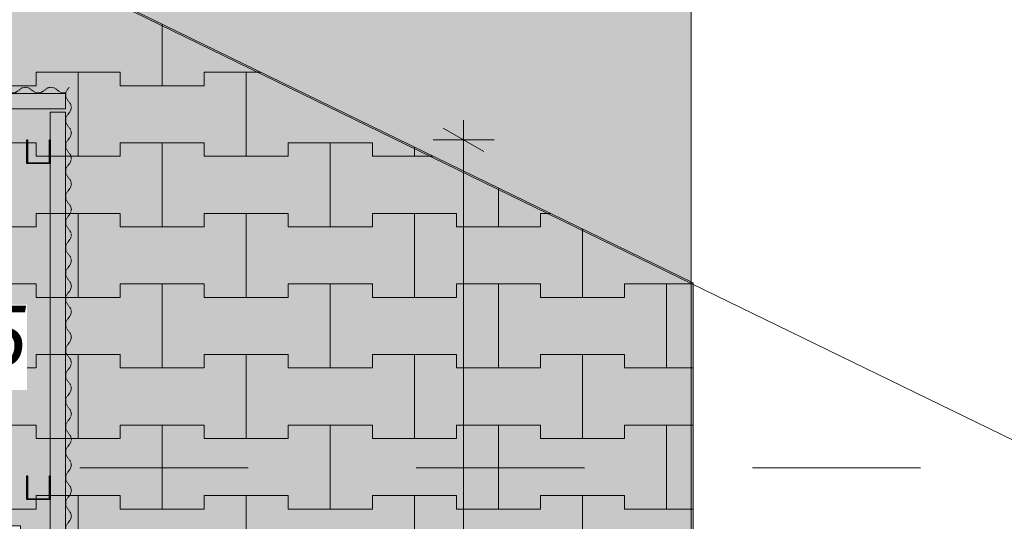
# Model space of a CAD drawing. Header units: centimetres. Extents: x -520 to 22173, y -1503 to 4054.
# Tile 59 of 82: x 9969 to 10261, y 2809 to 2958. Entities that reach past the tile are written whole.
import ezdxf

# ---------------------------------------------------------------- set-up
doc = ezdxf.new("R2010")
doc.units = ezdxf.units.CM
doc.header["$LTSCALE"] = 0.1
doc.header["$MEASUREMENT"] = 0
for name, pattern in [('11108-COL-C310_XMODEL$0$HIDDEN', [3.75, 2.5, -1.25]), ('Krawędzie ukryte', [270, 200, -70]), ('Przerywana długa', [1000, 500, -500]), ('Wipeout_Contour', [1000, 0, -1000])]:
    doc.linetypes.add(name, pattern=pattern)
for name, color, linetype in [('0_Teren', 7, 'Continuous'), ('1_przekroje.K_IR', 7, 'Continuous'), ('2_belki.K_IR', 7, 'Continuous'), ('2_słupy.K_IR', 7, 'Continuous'), ('2_ściana dekoracyjna.K_IR', 7, 'Continuous'), ('3_linie 2D .ISTN', 7, 'Continuous'), ('5_wymiary.K_IR', 7, 'Continuous')]:
    doc.layers.add(name, color=color, linetype=linetype)
doc.styles.add('GENERATED_STYLE_2', font='txt')
doc.dimstyles.new('GENERATED_STYLE__3', dxfattribs={"dimtxt": 18, "dimasz": 9.178744, "dimexe": 0.18, "dimexo": 2, "dimgap": 0.09, "dimtad": 1, "dimdec": 0, "dimzin": 0, "dimdsep": 46, "dimtxsty": 'GENERATED_STYLE_2', "dimblk": 'ARROWHEAD_2', "dimblk1": 'ARROWHEAD_2', "dimblk2": 'ARROWHEAD_2', "dimcen": 0.09, "dimclrd": 1, "dimclre": 1, "dimclrt": 1, "dimadec": 1, "dimazin": 0, "dimtfac": 1, "dimtdec": 4, "dimtmove": 0, "dimatfit": 3, "dimfxl": 1, "dimtolj": 1, "dimtzin": 0, "dimarcsym": 0})
pattern_1 = [(45, (8385.933, 775.433), (-15.9099, 15.9099), []), (45, (8380.63, 780.737), (-15.9099, 15.9099), [])]

# ---------------------------------------------------------------- blocks, each defined once
blk = doc.blocks.new('*X149', base_point=(8385.93, 775.43))
at = {"layer": '0_Teren', "color": 253, "linetype": 'Continuous', "lineweight": 0, "true_color": 0x9f9f9f}
for p, q in [((10010.93, 2938.43), (10010.93, 2956.71)), ((10010.93, 2956.71), (10010.93, 2938.43)), ((9973.43, 2938.43), (9973.43, 2942.43)), ((9973.43, 2942.43), (9973.43, 2938.43)), ((9973.43, 2942.43), (9985.93, 2942.43)), ((9973.43, 2942.43), (9998.43, 2942.43)), ((9985.93, 2942.43), (9998.43, 2942.43)), ((9985.93, 2917.43), (9985.93, 2942.43)), ((9985.93, 2942.43), (9985.93, 2917.43)), ((9998.43, 2942.43), (9998.43, 2938.43)), ((9998.43, 2938.43), (9998.43, 2942.43)), ((10023.43, 2938.43), (10023.43, 2942.43)), ((10023.43, 2942.43), (10023.43, 2938.43)), ((10023.43, 2942.43), (10035.93, 2942.43)), ((10023.43, 2942.43), (10040.22, 2942.43)), ((10035.93, 2942.43), (10040.22, 2942.43)), ((10035.93, 2917.43), (10035.93, 2942.43)), ((10035.93, 2942.43), (10035.93, 2917.43)), ((9948.43, 2938.43), (9973.43, 2938.43)), ((9960.93, 2938.43), (9973.43, 2938.43)), ((9998.43, 2938.43), (10010.93, 2938.43)), ((9998.43, 2938.43), (10023.43, 2938.43)), ((10010.93, 2938.43), (10023.43, 2938.43)), ((9948.43, 2921.43), (9973.43, 2921.43)), ((9960.93, 2921.43), (9973.43, 2921.43)), ((9973.43, 2921.43), (9973.43, 2917.43)), ((9973.43, 2917.43), (9973.43, 2921.43)), ((9998.43, 2917.43), (9998.43, 2921.43)), ((9998.43, 2921.43), (9998.43, 2917.43)), ((9998.43, 2921.43), (10010.93, 2921.43)), ((9998.43, 2921.43), (10023.43, 2921.43)), ((10010.93, 2921.43), (10023.43, 2921.43)), ((10010.93, 2896.43), (10010.93, 2921.43)), ((10010.93, 2921.43), (10010.93, 2896.43)), ((10023.43, 2921.43), (10023.43, 2917.43)), ((10023.43, 2917.43), (10023.43, 2921.43)), ((10048.43, 2917.43), (10048.43, 2921.43)), ((10048.43, 2921.43), (10048.43, 2917.43)), ((10048.43, 2921.43), (10060.93, 2921.43)), ((10048.43, 2921.43), (10073.43, 2921.43)), ((10060.93, 2921.43), (10073.43, 2921.43)), ((10060.93, 2896.43), (10060.93, 2921.43)), ((10060.93, 2921.43), (10060.93, 2896.43)), ((10073.43, 2921.43), (10073.43, 2917.43)), ((10073.43, 2917.43), (10073.43, 2921.43)), ((10085.93, 2917.43), (10085.93, 2920.15)), ((10085.93, 2920.15), (10085.93, 2917.43)), ((9973.43, 2917.43), (9985.93, 2917.43)), ((9973.43, 2917.43), (9998.43, 2917.43)), ((9985.93, 2917.43), (9998.43, 2917.43)), ((10023.43, 2917.43), (10035.93, 2917.43)), ((10023.43, 2917.43), (10048.43, 2917.43)), ((10035.93, 2917.43), (10048.43, 2917.43)), ((10073.43, 2917.43), (10085.93, 2917.43)), ((10073.43, 2917.43), (10091.5, 2917.43)), ((10085.93, 2917.43), (10091.5, 2917.43)), ((10110.93, 2896.43), (10110.93, 2907.96)), ((10110.93, 2907.96), (10110.93, 2896.43)), ((9973.43, 2896.43), (9973.43, 2900.43)), ((9973.43, 2900.43), (9973.43, 2896.43)), ((9973.43, 2900.43), (9985.93, 2900.43)), ((9973.43, 2900.43), (9998.43, 2900.43)), ((9985.93, 2900.43), (9998.43, 2900.43)), ((9985.93, 2875.43), (9985.93, 2900.43)), ((9985.93, 2900.43), (9985.93, 2875.43)), ((9998.43, 2900.43), (9998.43, 2896.43)), ((9998.43, 2896.43), (9998.43, 2900.43)), ((10023.43, 2896.43), (10023.43, 2900.43)), ((10023.43, 2900.43), (10023.43, 2896.43)), ((10023.43, 2900.43), (10035.93, 2900.43)), ((10023.43, 2900.43), (10048.43, 2900.43)), ((10035.93, 2900.43), (10048.43, 2900.43)), ((10035.93, 2875.43), (10035.93, 2900.43)), ((10035.93, 2900.43), (10035.93, 2875.43)), ((10048.43, 2900.43), (10048.43, 2896.43)), ((10048.43, 2896.43), (10048.43, 2900.43)), ((10073.43, 2896.43), (10073.43, 2900.43)), ((10073.43, 2900.43), (10073.43, 2896.43)), ((10073.43, 2900.43), (10085.93, 2900.43)), ((10073.43, 2900.43), (10098.43, 2900.43)), ((10085.93, 2900.43), (10098.43, 2900.43)), ((10085.93, 2875.43), (10085.93, 2900.43)), ((10085.93, 2900.43), (10085.93, 2875.43)), ((10098.43, 2900.43), (10098.43, 2896.43)), ((10098.43, 2896.43), (10098.43, 2900.43)), ((10123.43, 2896.43), (10123.43, 2900.43)), ((10123.43, 2900.43), (10123.43, 2896.43)), ((10123.43, 2900.43), (10126.37, 2900.43)), ((10123.43, 2900.43), (10126.37, 2900.43)), ((9948.43, 2896.43), (9973.43, 2896.43)), ((9960.93, 2896.43), (9973.43, 2896.43)), ((9998.43, 2896.43), (10010.93, 2896.43)), ((9998.43, 2896.43), (10023.43, 2896.43)), ((10010.93, 2896.43), (10023.43, 2896.43)), ((10048.43, 2896.43), (10060.93, 2896.43)), ((10048.43, 2896.43), (10073.43, 2896.43)), ((10060.93, 2896.43), (10073.43, 2896.43)), ((10098.43, 2896.43), (10110.93, 2896.43)), ((10098.43, 2896.43), (10123.43, 2896.43)), ((10110.93, 2896.43), (10123.43, 2896.43)), ((10135.93, 2875.43), (10135.93, 2895.77)), ((10135.93, 2895.77), (10135.93, 2875.43)), ((9948.43, 2879.43), (9973.43, 2879.43)), ((9960.93, 2879.43), (9973.43, 2879.43)), ((9973.43, 2879.43), (9973.43, 2875.43)), ((9973.43, 2875.43), (9973.43, 2879.43)), ((9998.43, 2875.43), (9998.43, 2879.43)), ((9998.43, 2879.43), (9998.43, 2875.43)), ((9998.43, 2879.43), (10010.93, 2879.43)), ((9998.43, 2879.43), (10023.43, 2879.43)), ((10010.93, 2879.43), (10023.43, 2879.43)), ((10010.93, 2854.43), (10010.93, 2879.43)), ((10010.93, 2879.43), (10010.93, 2854.43)), ((10023.43, 2879.43), (10023.43, 2875.43)), ((10023.43, 2875.43), (10023.43, 2879.43)), ((10048.43, 2875.43), (10048.43, 2879.43)), ((10048.43, 2879.43), (10048.43, 2875.43)), ((10048.43, 2879.43), (10060.93, 2879.43)), ((10048.43, 2879.43), (10073.43, 2879.43)), ((10060.93, 2879.43), (10073.43, 2879.43)), ((10060.93, 2854.43), (10060.93, 2879.43)), ((10060.93, 2879.43), (10060.93, 2854.43)), ((10073.43, 2879.43), (10073.43, 2875.43)), ((10073.43, 2875.43), (10073.43, 2879.43)), ((10098.43, 2875.43), (10098.43, 2879.43)), ((10098.43, 2879.43), (10098.43, 2875.43)), ((10098.43, 2879.43), (10110.93, 2879.43)), ((10098.43, 2879.43), (10123.43, 2879.43)), ((10110.93, 2879.43), (10123.43, 2879.43)), ((10110.93, 2854.43), (10110.93, 2879.43)), ((10110.93, 2879.43), (10110.93, 2854.43)), ((10123.43, 2879.43), (10123.43, 2875.43)), ((10123.43, 2875.43), (10123.43, 2879.43)), ((10148.43, 2875.43), (10148.43, 2879.43)), ((10148.43, 2879.43), (10148.43, 2875.43)), ((10148.43, 2879.43), (10160.93, 2879.43)), ((10148.43, 2879.43), (10168.8, 2879.43)), ((10160.93, 2879.43), (10168.8, 2879.43)), ((10160.93, 2854.43), (10160.93, 2879.43)), ((10160.93, 2879.43), (10160.93, 2854.43)), ((9973.43, 2875.43), (9985.93, 2875.43)), ((9973.43, 2875.43), (9998.43, 2875.43)), ((9985.93, 2875.43), (9998.43, 2875.43)), ((10023.43, 2875.43), (10035.93, 2875.43)), ((10023.43, 2875.43), (10048.43, 2875.43)), ((10035.93, 2875.43), (10048.43, 2875.43)), ((10073.43, 2875.43), (10085.93, 2875.43)), ((10073.43, 2875.43), (10098.43, 2875.43)), ((10085.93, 2875.43), (10098.43, 2875.43)), ((10123.43, 2875.43), (10135.93, 2875.43)), ((10123.43, 2875.43), (10148.43, 2875.43)), ((10135.93, 2875.43), (10148.43, 2875.43)), ((9973.43, 2854.43), (9973.43, 2858.43)), ((9973.43, 2858.43), (9973.43, 2854.43)), ((9973.43, 2858.43), (9985.93, 2858.43)), ((9973.43, 2858.43), (9998.43, 2858.43)), ((9985.93, 2858.43), (9998.43, 2858.43)), ((9985.93, 2833.43), (9985.93, 2858.43)), ((9985.93, 2858.43), (9985.93, 2833.43)), ((9998.43, 2858.43), (9998.43, 2854.43)), ((9998.43, 2854.43), (9998.43, 2858.43)), ((10023.43, 2854.43), (10023.43, 2858.43)), ((10023.43, 2858.43), (10023.43, 2854.43)), ((10023.43, 2858.43), (10035.93, 2858.43)), ((10023.43, 2858.43), (10048.43, 2858.43)), ((10035.93, 2858.43), (10048.43, 2858.43)), ((10035.93, 2833.43), (10035.93, 2858.43)), ((10035.93, 2858.43), (10035.93, 2833.43)), ((10048.43, 2858.43), (10048.43, 2854.43)), ((10048.43, 2854.43), (10048.43, 2858.43)), ((10073.43, 2854.43), (10073.43, 2858.43)), ((10073.43, 2858.43), (10073.43, 2854.43)), ((10073.43, 2858.43), (10085.93, 2858.43)), ((10073.43, 2858.43), (10098.43, 2858.43)), ((10085.93, 2858.43), (10098.43, 2858.43)), ((10085.93, 2833.43), (10085.93, 2858.43)), ((10085.93, 2858.43), (10085.93, 2833.43)), ((10098.43, 2858.43), (10098.43, 2854.43)), ((10098.43, 2854.43), (10098.43, 2858.43)), ((10123.43, 2854.43), (10123.43, 2858.43)), ((10123.43, 2858.43), (10123.43, 2854.43)), ((10123.43, 2858.43), (10135.93, 2858.43)), ((10123.43, 2858.43), (10148.43, 2858.43)), ((10135.93, 2858.43), (10148.43, 2858.43)), ((10135.93, 2833.43), (10135.93, 2858.43)), ((10135.93, 2858.43), (10135.93, 2833.43)), ((10148.43, 2858.43), (10148.43, 2854.43)), ((10148.43, 2854.43), (10148.43, 2858.43)), ((9948.43, 2854.43), (9973.43, 2854.43)), ((9960.93, 2854.43), (9973.43, 2854.43)), ((9998.43, 2854.43), (10010.93, 2854.43)), ((9998.43, 2854.43), (10023.43, 2854.43)), ((10010.93, 2854.43), (10023.43, 2854.43)), ((10048.43, 2854.43), (10060.93, 2854.43)), ((10048.43, 2854.43), (10073.43, 2854.43)), ((10060.93, 2854.43), (10073.43, 2854.43)), ((10098.43, 2854.43), (10110.93, 2854.43)), ((10098.43, 2854.43), (10123.43, 2854.43)), ((10110.93, 2854.43), (10123.43, 2854.43)), ((10148.43, 2854.43), (10160.93, 2854.43)), ((10148.43, 2854.43), (10168.8, 2854.43)), ((10160.93, 2854.43), (10168.8, 2854.43)), ((9948.43, 2837.43), (9973.43, 2837.43)), ((9960.93, 2837.43), (9973.43, 2837.43)), ((9973.43, 2837.43), (9973.43, 2833.43)), ((9973.43, 2833.43), (9973.43, 2837.43)), ((9998.43, 2833.43), (9998.43, 2837.43)), ((9998.43, 2837.43), (9998.43, 2833.43)), ((9998.43, 2837.43), (10010.93, 2837.43)), ((9998.43, 2837.43), (10023.43, 2837.43)), ((10010.93, 2837.43), (10023.43, 2837.43)), ((10010.93, 2812.43), (10010.93, 2837.43)), ((10010.93, 2837.43), (10010.93, 2812.43)), ((10023.43, 2837.43), (10023.43, 2833.43)), ((10023.43, 2833.43), (10023.43, 2837.43)), ((10048.43, 2833.43), (10048.43, 2837.43)), ((10048.43, 2837.43), (10048.43, 2833.43)), ((10048.43, 2837.43), (10060.93, 2837.43)), ((10048.43, 2837.43), (10073.43, 2837.43)), ((10060.93, 2837.43), (10073.43, 2837.43)), ((10060.93, 2812.43), (10060.93, 2837.43)), ((10060.93, 2837.43), (10060.93, 2812.43)), ((10073.43, 2837.43), (10073.43, 2833.43)), ((10073.43, 2833.43), (10073.43, 2837.43)), ((10098.43, 2833.43), (10098.43, 2837.43)), ((10098.43, 2837.43), (10098.43, 2833.43)), ((10098.43, 2837.43), (10110.93, 2837.43)), ((10098.43, 2837.43), (10123.43, 2837.43)), ((10110.93, 2837.43), (10123.43, 2837.43)), ((10110.93, 2812.43), (10110.93, 2837.43)), ((10110.93, 2837.43), (10110.93, 2812.43)), ((10123.43, 2837.43), (10123.43, 2833.43)), ((10123.43, 2833.43), (10123.43, 2837.43)), ((10148.43, 2833.43), (10148.43, 2837.43)), ((10148.43, 2837.43), (10148.43, 2833.43)), ((10148.43, 2837.43), (10160.93, 2837.43)), ((10148.43, 2837.43), (10168.8, 2837.43)), ((10160.93, 2837.43), (10168.8, 2837.43)), ((10160.93, 2812.43), (10160.93, 2837.43)), ((10160.93, 2837.43), (10160.93, 2812.43)), ((9973.43, 2833.43), (9985.93, 2833.43)), ((9973.43, 2833.43), (9998.43, 2833.43)), ((9985.93, 2833.43), (9998.43, 2833.43)), ((10023.43, 2833.43), (10035.93, 2833.43)), ((10023.43, 2833.43), (10048.43, 2833.43)), ((10035.93, 2833.43), (10048.43, 2833.43)), ((10073.43, 2833.43), (10085.93, 2833.43)), ((10073.43, 2833.43), (10098.43, 2833.43)), ((10085.93, 2833.43), (10098.43, 2833.43)), ((10123.43, 2833.43), (10135.93, 2833.43)), ((10123.43, 2833.43), (10148.43, 2833.43)), ((10135.93, 2833.43), (10148.43, 2833.43)), ((9973.43, 2812.43), (9973.43, 2816.43)), ((9973.43, 2816.43), (9973.43, 2812.43)), ((9973.43, 2816.43), (9985.93, 2816.43)), ((9973.43, 2816.43), (9998.43, 2816.43)), ((9985.93, 2816.43), (9998.43, 2816.43)), ((9985.93, 2791.43), (9985.93, 2816.43)), ((9985.93, 2816.43), (9985.93, 2791.43)), ((9998.43, 2816.43), (9998.43, 2812.43)), ((9998.43, 2812.43), (9998.43, 2816.43)), ((10023.43, 2812.43), (10023.43, 2816.43)), ((10023.43, 2816.43), (10023.43, 2812.43)), ((10023.43, 2816.43), (10035.93, 2816.43)), ((10023.43, 2816.43), (10048.43, 2816.43)), ((10035.93, 2816.43), (10048.43, 2816.43)), ((10035.93, 2791.43), (10035.93, 2816.43)), ((10035.93, 2816.43), (10035.93, 2791.43)), ((10048.43, 2816.43), (10048.43, 2812.43)), ((10048.43, 2812.43), (10048.43, 2816.43)), ((10073.43, 2812.43), (10073.43, 2816.43)), ((10073.43, 2816.43), (10073.43, 2812.43)), ((10073.43, 2816.43), (10085.93, 2816.43)), ((10073.43, 2816.43), (10098.43, 2816.43)), ((10085.93, 2816.43), (10098.43, 2816.43)), ((10085.93, 2791.43), (10085.93, 2816.43)), ((10085.93, 2816.43), (10085.93, 2791.43)), ((10098.43, 2816.43), (10098.43, 2812.43)), ((10098.43, 2812.43), (10098.43, 2816.43)), ((10123.43, 2812.43), (10123.43, 2816.43)), ((10123.43, 2816.43), (10123.43, 2812.43)), ((10123.43, 2816.43), (10135.93, 2816.43)), ((10123.43, 2816.43), (10148.43, 2816.43)), ((10135.93, 2816.43), (10148.43, 2816.43)), ((10135.93, 2791.43), (10135.93, 2816.43)), ((10135.93, 2816.43), (10135.93, 2791.43)), ((10148.43, 2816.43), (10148.43, 2812.43)), ((10148.43, 2812.43), (10148.43, 2816.43)), ((9948.43, 2812.43), (9973.43, 2812.43)), ((9960.93, 2812.43), (9973.43, 2812.43)), ((9998.43, 2812.43), (10010.93, 2812.43)), ((9998.43, 2812.43), (10023.43, 2812.43)), ((10010.93, 2812.43), (10023.43, 2812.43)), ((10048.43, 2812.43), (10060.93, 2812.43)), ((10048.43, 2812.43), (10073.43, 2812.43)), ((10060.93, 2812.43), (10073.43, 2812.43)), ((10098.43, 2812.43), (10110.93, 2812.43)), ((10098.43, 2812.43), (10123.43, 2812.43)), ((10110.93, 2812.43), (10123.43, 2812.43)), ((10148.43, 2812.43), (10160.93, 2812.43)), ((10148.43, 2812.43), (10168.8, 2812.43)), ((10160.93, 2812.43), (10168.8, 2812.43))]:
    blk.add_line(p, q, dxfattribs=at)
blk = doc.blocks.new('Strop_2_1', base_point=(9196.62, 3122.49))
at = {"layer": '0_Teren', "linetype": 'Continuous', "lineweight": 0, "true_color": 0xffffff}
blk.add_hatch(color=7, dxfattribs=at).paths.add_polyline_path([(9196.62, 3122.49), (9146.07, 3019.53), (9318.8, 2937.59), (9318.8, 2552.49), (9763.8, 2552.49), (9763.8, 2807.49), (9968.8, 2807.49), (9968.8, 2366.78), (10168.8, 2366.77), (10168.8, 2879.75), (9670.9, 3122.49)])
at = {"layer": '0_Teren', "color": 7, "linetype": 'Continuous', "lineweight": 9, "flags": 128}
blk.add_lwpolyline([(9196.62, 3122.49), (9670.9, 3122.49), (10168.8, 2879.75), (10168.8, 2366.77), (9968.8, 2366.78), (9968.8, 2807.49), (9763.8, 2807.49), (9763.8, 2552.49), (9318.8, 2552.49), (9318.8, 2937.59), (9146.07, 3019.53)], close=True, dxfattribs=at)
at = {"layer": '0_Teren', "color": 7, "linetype": 'Continuous', "lineweight": 9}
blk.add_blockref('*X149', (8385.93, 775.43), dxfattribs=at)
blk = doc.blocks.new('Arkusz blachy profilowanej 22_2')
at = {"layer": '2_ściana dekoracyjna.K_IR', "color": 251, "linetype": '11108-COL-C310_XMODEL$0$HIDDEN', "lineweight": 0, "true_color": 0x5f5f5f}
for p, q in [((-1.69, 47.64), (-1.69, 46.36)), ((-1.69, 46.36), (-0.9, 45.17)), ((-0.9, 45.17), (-0.24, 44.33)), ((-0.24, 44.33), (0, 43.27)), ((-0.9, 41.37), (-1.69, 40.19)), ((-0.24, 42.22), (-0.9, 41.37)), ((0, 43.27), (-0.24, 42.22)), ((-1.69, 40.19), (-1.69, 38.76)), ((-1.69, 38.76), (-0.9, 37.57)), ((-0.9, 37.57), (-0.24, 36.73)), ((-0.24, 36.73), (0, 35.67)), ((0, 35.67), (-0.24, 34.62)), ((-0.9, 33.77), (-1.69, 32.59)), ((-1.69, 32.59), (-1.69, 31.16)), ((-0.24, 34.62), (-0.9, 33.77)), ((-1.69, 31.16), (-0.9, 29.97)), ((-0.9, 29.97), (-0.24, 29.13)), ((-0.24, 27.02), (-0.9, 26.17)), ((-0.24, 29.13), (0, 28.07)), ((0, 28.07), (-0.24, 27.02)), ((-0.9, 26.17), (-1.69, 24.99)), ((-1.69, 24.99), (-1.69, 23.56)), ((-1.69, 23.56), (-0.9, 22.37)), ((-0.9, 22.37), (-0.24, 21.53)), ((-0.24, 21.53), (0, 20.47)), ((-0.9, 18.57), (-1.69, 17.39)), ((-0.24, 19.42), (-0.9, 18.57)), ((0, 20.47), (-0.24, 19.42)), ((-1.69, 17.39), (-1.69, 15.96)), ((-1.69, 15.96), (-0.9, 14.77)), ((-0.9, 14.77), (-0.24, 13.93)), ((-0.24, 11.82), (-0.9, 10.97)), ((-0.24, 13.93), (0, 12.87)), ((0, 12.87), (-0.24, 11.82)), ((-0.9, 10.97), (-1.69, 9.79)), ((-1.69, 9.79), (-1.69, 8.36)), ((-1.69, 8.36), (-0.9, 7.17)), ((-0.9, 7.17), (-0.24, 6.33)), ((-0.24, 6.33), (0, 5.27)), ((-0.9, 3.37), (-1.69, 2.19)), ((-0.24, 4.22), (-0.9, 3.37)), ((0, 5.27), (-0.24, 4.22)), ((-1.69, 2.19), (-1.69, 0.76)), ((-1.69, 0.76), (-1.19, 0))]:
    blk.add_line(p, q, dxfattribs=at)
blk = doc.blocks.new('Strop_6_1', base_point=(9670.4, 3122.29))
at = {"layer": '0_Teren', "color": 252, "linetype": 'Continuous', "lineweight": 9, "flags": 128}
blk.add_lwpolyline([(9670.4, 3122.29), (9406.18, 3251.1), (9461.62, 3293.84), (9740.29, 3547.16), (9750.83, 3597.38), (10788.8, 3591.46), (14530.03, 3618.97), (14530.03, 2582.1), (13867.61, 2577.16), (11701.29, 2561), (10824.86, 2559.45), (10168.29, 2879.55), (10168.29, 3122.29)], close=True, dxfattribs=at)
blk = doc.blocks.new('Strop_9_1', base_point=(9670.4, 3122.29))
at = {"layer": '0_Teren', "linetype": 'Continuous', "lineweight": 0, "true_color": 0xffffff}
blk.add_hatch(color=7, dxfattribs=at).paths.add_polyline_path([(9670.4, 3122.29), (10168.29, 2879.55), (10168.29, 3122.29)])
at = {"layer": '0_Teren', "color": 7, "linetype": 'Continuous', "lineweight": 9, "flags": 128}
blk.add_lwpolyline([(9670.4, 3122.29), (10168.29, 3122.29), (10168.29, 2879.55)], close=True, dxfattribs=at)
blk = doc.blocks.new('Strop_10_1', base_point=(10168.29, 2879.55))
at = {"layer": '0_Teren', "color": 252, "linetype": 'Continuous', "lineweight": 9, "flags": 128}
blk.add_lwpolyline([(10168.29, 2879.55), (10824.86, 2559.45), (11701.29, 2561), (13867.61, 2577.16), (14530.03, 2582.1), (14530.03, 2367.04), (10209.86, 2367.04), (10168.29, 2367.04)], close=True, dxfattribs=at)
blk = doc.blocks.new('Słup_48_1', base_point=(9977.62, 2918.75))
at = {"color": 254, "linetype": 'Wipeout_Contour', "lineweight": 0, "ltscale": 83139.46539}
blk.add_wipeout([(9970.62, 2922.29), (9970.62, 2915.29), (9977.62, 2915.29), (9977.62, 2922.29), (9977.42, 2922.29), (9977.42, 2915.49), (9970.82, 2915.49), (9970.82, 2922.29)], dxfattribs=at).dxf.layer = '2_słupy.K_IR'
at = {"layer": '2_słupy.K_IR', "linetype": 'Continuous', "lineweight": 0, "true_color": 0x000000}
h = blk.add_hatch(dxfattribs=at)
h.set_pattern_fill('Stal_0001', color=18, style=0, pattern_type=2)
h.set_pattern_definition(pattern_1)
h.paths.add_polyline_path([(9970.62, 2922.29), (9970.62, 2915.29), (9977.62, 2915.29), (9977.62, 2922.29), (9977.42, 2922.29), (9977.42, 2915.49), (9970.82, 2915.49), (9970.82, 2922.29)])
at = {"layer": '2_słupy.K_IR', "color": 7, "linetype": 'Continuous', "lineweight": 30, "flags": 128}
blk.add_lwpolyline([(9970.62, 2922.29), (9970.82, 2922.29), (9970.82, 2915.49), (9977.42, 2915.49), (9977.42, 2922.29), (9977.62, 2922.29), (9977.62, 2915.29), (9970.62, 2915.29)], close=True, dxfattribs=at)
blk = doc.blocks.new('Słup_49_1', base_point=(9977.62, 2818.75))
at = {"color": 254, "linetype": 'Wipeout_Contour', "lineweight": 0, "ltscale": 82918.329994}
blk.add_wipeout([(9970.62, 2822.29), (9970.62, 2815.29), (9977.62, 2815.29), (9977.62, 2822.29), (9977.42, 2822.29), (9977.42, 2815.49), (9970.82, 2815.49), (9970.82, 2822.29)], dxfattribs=at).dxf.layer = '2_słupy.K_IR'
at = {"layer": '2_słupy.K_IR', "linetype": 'Continuous', "lineweight": 0, "true_color": 0x000000}
h = blk.add_hatch(dxfattribs=at)
h.set_pattern_fill('Stal_0001', color=18, style=0, pattern_type=2)
h.set_pattern_definition(pattern_1)
h.paths.add_polyline_path([(9970.62, 2822.29), (9970.62, 2815.29), (9977.62, 2815.29), (9977.62, 2822.29), (9977.42, 2822.29), (9977.42, 2815.49), (9970.82, 2815.49), (9970.82, 2822.29)])
at = {"layer": '2_słupy.K_IR', "color": 7, "linetype": 'Continuous', "lineweight": 30, "flags": 128}
blk.add_lwpolyline([(9970.62, 2822.29), (9970.82, 2822.29), (9970.82, 2815.49), (9977.42, 2815.49), (9977.42, 2822.29), (9977.62, 2822.29), (9977.62, 2815.29), (9970.62, 2815.29)], close=True, dxfattribs=at)
blk = doc.blocks.new('Arkusz blachy profilowanej 22_5')
at = {"layer": '2_ściana dekoracyjna.K_IR', "color": 251, "linetype": '11108-COL-C310_XMODEL$0$HIDDEN', "lineweight": 0, "true_color": 0x5f5f5f}
for p, q in [((-0.9, 264.75), (-1.69, 263.56)), ((-1.69, 263.56), (-1.69, 262.14)), ((-0.65, 265.07), (-0.9, 264.75)), ((-1.69, 262.14), (-0.9, 260.95)), ((-0.9, 260.95), (-0.24, 260.1)), ((-0.24, 258), (-0.9, 257.15)), ((-0.24, 260.1), (0, 259.05)), ((0, 259.05), (-0.24, 258)), ((-0.9, 257.15), (-1.69, 255.96)), ((-1.69, 255.96), (-1.69, 254.54)), ((-1.69, 254.54), (-0.9, 253.35)), ((-0.9, 253.35), (-0.24, 252.5)), ((-0.24, 252.5), (0, 251.45)), ((-0.9, 249.55), (-1.69, 248.36)), ((-0.24, 250.4), (-0.9, 249.55)), ((0, 251.45), (-0.24, 250.4)), ((-1.69, 248.36), (-1.69, 246.94)), ((-1.69, 246.94), (-0.9, 245.75)), ((-0.9, 245.75), (-0.24, 244.9)), ((-0.24, 244.9), (0, 243.85)), ((0, 243.85), (-0.24, 242.8)), ((-0.9, 241.95), (-1.69, 240.76)), ((-1.69, 240.76), (-1.69, 239.34)), ((-0.24, 242.8), (-0.9, 241.95)), ((-1.69, 239.34), (-0.9, 238.15)), ((-0.9, 238.15), (-0.24, 237.3)), ((-0.24, 237.3), (0, 236.25)), ((-0.9, 234.35), (-1.69, 233.16)), ((-0.24, 235.2), (-0.9, 234.35)), ((0, 236.25), (-0.24, 235.2)), ((-1.69, 233.16), (-1.69, 231.74)), ((-1.69, 231.74), (-0.9, 230.55)), ((-0.9, 230.55), (-0.24, 229.7)), ((-0.24, 229.7), (0, 228.65)), ((0, 228.65), (-0.24, 227.6)), ((-0.9, 226.75), (-1.69, 225.56)), ((-1.69, 225.56), (-1.69, 224.14)), ((-0.24, 227.6), (-0.9, 226.75)), ((-1.69, 224.14), (-0.9, 222.95)), ((-0.9, 222.95), (-0.24, 222.1)), ((-0.24, 220), (-0.9, 219.15)), ((-0.24, 222.1), (0, 221.05)), ((0, 221.05), (-0.24, 220)), ((-0.9, 219.15), (-1.69, 217.96)), ((-1.69, 217.96), (-1.69, 216.54)), ((-1.69, 216.54), (-0.9, 215.35)), ((-0.9, 215.35), (-0.24, 214.5)), ((-0.24, 214.5), (0, 213.45)), ((-0.9, 211.55), (-1.69, 210.36)), ((-0.24, 212.4), (-0.9, 211.55)), ((0, 213.45), (-0.24, 212.4)), ((-1.69, 210.36), (-1.69, 208.94)), ((-1.69, 208.94), (-0.9, 207.75)), ((-0.9, 207.75), (-0.24, 206.9)), ((-0.24, 206.9), (0, 205.85)), ((0, 205.85), (-0.24, 204.8)), ((-0.9, 203.95), (-1.69, 202.76)), ((-1.69, 202.76), (-1.69, 201.34)), ((-0.24, 204.8), (-0.9, 203.95)), ((-1.69, 201.34), (-0.9, 200.15)), ((-0.9, 200.15), (-0.24, 199.3)), ((-0.24, 199.3), (0, 198.25)), ((-0.9, 196.35), (-1.69, 195.16)), ((-0.24, 197.2), (-0.9, 196.35)), ((0, 198.25), (-0.24, 197.2)), ((-1.69, 195.16), (-1.69, 193.74)), ((-1.69, 193.74), (-0.9, 192.55)), ((-0.9, 192.55), (-0.24, 191.7)), ((-0.24, 191.7), (0, 190.65)), ((0, 190.65), (-0.24, 189.6)), ((-0.9, 188.75), (-1.69, 187.56)), ((-1.69, 187.56), (-1.69, 186.14)), ((-0.24, 189.6), (-0.9, 188.75)), ((-1.69, 186.14), (-0.9, 184.95)), ((-0.9, 184.95), (-0.24, 184.1)), ((-0.24, 182), (-0.9, 181.15)), ((-0.24, 184.1), (0, 183.05)), ((0, 183.05), (-0.24, 182)), ((-0.9, 181.15), (-1.69, 179.96)), ((-1.69, 179.96), (-1.69, 178.54)), ((-1.69, 178.54), (-0.9, 177.35)), ((-0.9, 177.35), (-0.24, 176.5)), ((-0.24, 176.5), (0, 175.45)), ((-0.9, 173.55), (-1.69, 172.36)), ((-0.24, 174.4), (-0.9, 173.55)), ((0, 175.45), (-0.24, 174.4)), ((-1.69, 172.36), (-1.69, 170.94)), ((-1.69, 170.94), (-0.9, 169.75)), ((-0.9, 169.75), (-0.24, 168.9)), ((-0.24, 168.9), (0, 167.85)), ((0, 167.85), (-0.24, 166.8)), ((-0.9, 165.95), (-1.69, 164.76)), ((-1.69, 164.76), (-1.69, 163.34)), ((-0.24, 166.8), (-0.9, 165.95)), ((-1.69, 163.34), (-0.9, 162.15)), ((-0.9, 162.15), (-0.24, 161.3)), ((-0.24, 161.3), (0, 160.25)), ((-0.9, 158.35), (-1.69, 157.16)), ((-0.24, 159.2), (-0.9, 158.35)), ((0, 160.25), (-0.24, 159.2)), ((-1.69, 157.16), (-1.69, 155.74)), ((-1.69, 155.74), (-0.9, 154.55)), ((-0.9, 154.55), (-0.24, 153.7)), ((-0.24, 153.7), (0, 152.65)), ((0, 152.65), (-0.24, 151.6)), ((-0.9, 150.75), (-1.69, 149.56)), ((-1.69, 149.56), (-1.69, 148.14)), ((-0.24, 151.6), (-0.9, 150.75)), ((-1.69, 148.14), (-0.9, 146.95)), ((-0.9, 146.95), (-0.24, 146.1)), ((-0.24, 144), (-0.9, 143.15)), ((-0.24, 146.1), (0, 145.05)), ((0, 145.05), (-0.24, 144)), ((-0.9, 143.15), (-1.69, 141.96)), ((-1.69, 141.96), (-1.69, 140.54)), ((-1.69, 140.54), (-0.9, 139.35)), ((-0.9, 139.35), (-0.24, 138.5)), ((-0.24, 138.5), (0, 137.45)), ((-0.9, 135.55), (-1.69, 134.36)), ((-0.24, 136.4), (-0.9, 135.55)), ((0, 137.45), (-0.24, 136.4)), ((-1.69, 134.36), (-1.69, 132.94)), ((-1.69, 132.94), (-0.9, 131.75)), ((-0.9, 131.75), (-0.24, 130.9)), ((-0.24, 130.9), (0, 129.85)), ((0, 129.85), (-0.24, 128.8)), ((-0.9, 127.95), (-1.69, 126.76)), ((-1.69, 126.76), (-1.69, 125.34)), ((-0.24, 128.8), (-0.9, 127.95)), ((-1.69, 125.34), (-0.9, 124.15)), ((-0.9, 124.15), (-0.24, 123.3)), ((-0.24, 123.3), (0, 122.25)), ((-0.9, 120.35), (-1.69, 119.16)), ((-0.24, 121.2), (-0.9, 120.35)), ((0, 122.25), (-0.24, 121.2)), ((-1.69, 119.16), (-1.69, 117.74)), ((-1.69, 117.74), (-0.9, 116.55)), ((-0.9, 116.55), (-0.24, 115.7)), ((-0.24, 115.7), (0, 114.65)), ((0, 114.65), (-0.24, 113.6)), ((-0.9, 112.75), (-1.69, 111.56)), ((-1.69, 111.56), (-1.69, 110.14)), ((-0.24, 113.6), (-0.9, 112.75)), ((-1.69, 110.14), (-0.9, 108.95)), ((-0.9, 108.95), (-0.24, 108.1)), ((-0.24, 106), (-0.9, 105.15)), ((-0.24, 108.1), (0, 107.05)), ((0, 107.05), (-0.24, 106)), ((-0.9, 105.15), (-1.69, 103.96)), ((-1.69, 103.96), (-1.69, 102.54)), ((-1.69, 102.54), (-0.9, 101.35)), ((-0.9, 101.35), (-0.24, 100.5)), ((-0.24, 100.5), (0, 99.45)), ((-0.9, 97.55), (-1.69, 96.36)), ((-0.24, 98.4), (-0.9, 97.55)), ((0, 99.45), (-0.24, 98.4)), ((-1.69, 96.36), (-1.69, 94.94)), ((-1.69, 94.94), (-0.9, 93.75)), ((-0.9, 93.75), (-0.24, 92.9)), ((-0.24, 90.8), (-0.9, 89.95)), ((-0.24, 92.9), (0, 91.85)), ((0, 91.85), (-0.24, 90.8)), ((-0.9, 89.95), (-1.69, 88.76)), ((-1.69, 88.76), (-1.69, 87.34)), ((-1.69, 87.34), (-0.9, 86.15)), ((-0.9, 86.15), (-0.24, 85.3)), ((-0.24, 85.3), (0, 84.25)), ((-0.9, 82.35), (-1.69, 81.16)), ((-0.24, 83.2), (-0.9, 82.35)), ((0, 84.25), (-0.24, 83.2)), ((-1.69, 81.16), (-1.69, 79.74)), ((-1.69, 79.74), (-0.9, 78.55)), ((-0.9, 78.55), (-0.24, 77.7)), ((-0.24, 77.7), (0, 76.65)), ((0, 76.65), (-0.24, 75.6)), ((-0.9, 74.75), (-1.69, 73.56)), ((-1.69, 73.56), (-1.69, 72.14)), ((-0.24, 75.6), (-0.9, 74.75)), ((-1.69, 72.14), (-0.9, 70.95)), ((-0.9, 70.95), (-0.24, 70.1)), ((-0.24, 68), (-0.9, 67.15)), ((-0.24, 70.1), (0, 69.05)), ((0, 69.05), (-0.24, 68)), ((-0.9, 67.15), (-1.69, 65.96)), ((-1.69, 65.96), (-1.69, 64.54)), ((-1.69, 64.54), (-0.9, 63.35)), ((-0.9, 63.35), (-0.24, 62.5)), ((-0.24, 62.5), (0, 61.45)), ((-0.9, 59.55), (-1.69, 58.36)), ((-0.24, 60.4), (-0.9, 59.55)), ((0, 61.45), (-0.24, 60.4)), ((-1.69, 58.36), (-1.69, 56.94)), ((-1.69, 56.94), (-0.9, 55.75)), ((-0.9, 55.75), (-0.24, 54.9)), ((-0.24, 52.8), (-0.9, 51.95)), ((-0.24, 54.9), (0, 53.85)), ((0, 53.85), (-0.24, 52.8)), ((-0.9, 51.95), (-1.69, 50.76)), ((-1.69, 50.76), (-1.69, 49.34)), ((-1.69, 49.34), (-0.9, 48.15)), ((-0.9, 48.15), (-0.24, 47.3)), ((-0.24, 47.3), (0, 46.25)), ((-0.9, 44.35), (-1.69, 43.16)), ((-0.24, 45.2), (-0.9, 44.35)), ((0, 46.25), (-0.24, 45.2)), ((-1.69, 43.16), (-1.69, 41.74)), ((-1.69, 41.74), (-0.9, 40.55)), ((-0.9, 40.55), (-0.24, 39.7)), ((-0.24, 39.7), (0, 38.65)), ((0, 38.65), (-0.24, 37.6)), ((-0.9, 36.75), (-1.69, 35.56)), ((-1.69, 35.56), (-1.69, 34.14)), ((-0.24, 37.6), (-0.9, 36.75)), ((-1.69, 34.14), (-0.9, 32.95)), ((-0.9, 32.95), (-0.24, 32.1)), ((-0.24, 30), (-0.9, 29.15)), ((-0.24, 32.1), (0, 31.05)), ((0, 31.05), (-0.24, 30)), ((-0.9, 29.15), (-1.69, 27.96)), ((-1.69, 27.96), (-1.69, 26.54)), ((-1.69, 26.54), (-0.9, 25.35)), ((-0.9, 25.35), (-0.24, 24.5)), ((-0.24, 24.5), (0, 23.45)), ((0, 23.45), (-0.24, 22.4)), ((-0.9, 21.55), (-1.69, 20.36)), ((-0.24, 22.4), (-0.9, 21.55)), ((-1.69, 20.36), (-1.69, 18.94)), ((-1.69, 18.94), (-0.9, 17.75)), ((-0.9, 17.75), (-0.24, 16.9)), ((-0.24, 14.8), (-0.9, 13.95)), ((-0.24, 16.9), (0, 15.85)), ((0, 15.85), (-0.24, 14.8)), ((-0.9, 13.95), (-1.69, 12.76)), ((-1.69, 12.76), (-1.69, 11.34)), ((-1.69, 11.34), (-0.9, 10.15)), ((-0.9, 10.15), (-0.24, 9.3)), ((-0.24, 9.3), (0, 8.25)), ((-0.9, 6.35), (-1.69, 5.16)), ((-0.24, 7.2), (-0.9, 6.35)), ((0, 8.25), (-0.24, 7.2)), ((-1.69, 5.16), (-1.69, 3.74)), ((-1.69, 3.74), (-0.9, 2.55)), ((-0.9, 2.55), (-0.24, 1.7)), ((-0.24, 1.7), (0, 0.65)), ((0, 0.65), (-0.15, 0))]:
    blk.add_line(p, q, dxfattribs=at)
blk = doc.blocks.new('Belka_19_1', base_point=(9982.12, 2931.59))
at = {"layer": '2_belki.K_IR', "color": 7, "linetype": 'Krawędzie ukryte', "lineweight": 0}
for p, q in [((9982.12, 2936.09), (9528.42, 2936.09)), ((9982.12, 2936.09), (9982.12, 2931.59)), ((9982.12, 2931.59), (9528.42, 2931.59))]:
    blk.add_line(p, q, dxfattribs=at)
blk = doc.blocks.new('Belka_20_1', base_point=(9977.62, 2930.59))
at = {"layer": '2_belki.K_IR', "color": 7, "linetype": 'Krawędzie ukryte', "lineweight": 0}
for p, q in [((9977.62, 2930.59), (9977.62, 2522.29)), ((9977.62, 2930.59), (9982.12, 2930.59)), ((9982.12, 2930.59), (9982.12, 2522.29))]:
    blk.add_line(p, q, dxfattribs=at)
blk = doc.blocks.new('Belka_22_1', base_point=(9977.62, 2930.59))
at = {"layer": '2_belki.K_IR', "color": 7, "linetype": 'Continuous', "lineweight": 0}
for p, q in [((9977.62, 2930.59), (9977.62, 2522.29)), ((9977.62, 2930.59), (9982.12, 2930.59)), ((9982.12, 2930.59), (9982.12, 2522.29))]:
    blk.add_line(p, q, dxfattribs=at)
blk = doc.blocks.new('Belka_24_1', base_point=(9982.12, 2931.59))
at = {"layer": '2_belki.K_IR', "color": 7, "linetype": 'Continuous', "lineweight": 0}
for p, q in [((9982.12, 2936.09), (9931.29, 2936.09)), ((9931.29, 2936.09), (9931.29, 2931.59)), ((9982.12, 2936.09), (9982.12, 2931.59)), ((9982.12, 2931.59), (9931.29, 2931.59))]:
    blk.add_line(p, q, dxfattribs=at)
blk = doc.blocks.new('Belka_25_1', base_point=(9982.12, 2931.59))
at = {"layer": '2_belki.K_IR', "color": 7, "linetype": 'Continuous', "lineweight": 0}
for p, q in [((9982.12, 2936.09), (9931.29, 2936.09)), ((9931.29, 2936.09), (9931.29, 2931.59)), ((9982.12, 2936.09), (9982.12, 2931.59)), ((9982.12, 2931.59), (9931.29, 2931.59))]:
    blk.add_line(p, q, dxfattribs=at)
blk = doc.blocks.new('Belka_26_1', base_point=(9977.64, 2930.59))
at = {"layer": '2_belki.K_IR', "color": 7, "linetype": 'Continuous', "lineweight": 0}
for p, q in [((9977.64, 2930.59), (9977.64, 2522.29)), ((9977.64, 2930.59), (9982.14, 2930.59)), ((9982.14, 2930.59), (9982.14, 2522.29))]:
    blk.add_line(p, q, dxfattribs=at)
blk = doc.blocks.new('*D264', base_point=(8385.93, 775.43))
at = {"layer": '5_wymiary.K_IR', "color": 1, "linetype": 'Continuous', "lineweight": 0}
for p, q in [((10106.59, 2918.8), (10094.52, 2925.77)), ((10100.56, 2922.29), (10100.56, 2928.19)), ((10109.61, 2922.29), (10091.5, 2922.29)), ((10100.56, 2372.22), (10100.56, 2922.29)), ((10094.52, 2375.71), (10106.59, 2368.73)), ((10109.61, 2372.22), (10091.5, 2372.22)), ((10100.56, 2366.31), (10100.56, 2372.22))]:
    blk.add_line(p, q, dxfattribs=at)
at = {"color": 254, "linetype": 'Wipeout_Contour', "lineweight": 0, "ltscale": 41718.138593}
blk.add_wipeout([(10096.96, 2626.76), (10096.96, 2667.74), (10078.96, 2667.74), (10078.96, 2626.76)], dxfattribs=at).dxf.layer = '5_wymiary.K_IR'
at = {"layer": '5_wymiary.K_IR', "color": 1, "lineweight": 0, "insert": (10096.96, 2626.76), "char_height": 18, "attachment_point": 7, "rotation": 90, "style": 'GENERATED_STYLE_2'}
blk.add_mtext('\\A1;{\\pql;\\fArial|b0|i1|c238|p38;550}', dxfattribs=at)
blk = doc.blocks.new('ARROWHEAD_2')
at = {"color": 0, "linetype": 'Continuous', "lineweight": 0}
for p, q in [((-0.378, -0.655), (0.378, 0.655)), ((0, 0), (-1, 0))]:
    blk.add_line(p, q, dxfattribs=at)
blk = doc.blocks.new('Koty wysokościowe_2_1', base_point=(9782.4, 2847.98))
at = {"layer": '5_wymiary.K_IR', "linetype": 'Continuous', "lineweight": 0}
for points in [[(9782.4, 2847.98), (9787.4, 2847.98), (9787.02, 2849.89), (9785.94, 2851.51), (9784.32, 2852.6), (9782.4, 2852.98)], [(9782.4, 2847.98), (9777.4, 2847.98), (9777.79, 2846.06), (9778.87, 2844.44), (9780.49, 2843.36), (9782.4, 2842.98)]]:
    blk.add_hatch(color=1, dxfattribs=at).paths.add_polyline_path(points)
at = {"layer": '5_wymiary.K_IR', "color": 1, "linetype": 'Continuous', "lineweight": 0}
for p, q in [((9782.4, 2837.98), (9782.4, 2857.98)), ((9772.4, 2847.98), (9966.96, 2847.98))]:
    blk.add_line(p, q, dxfattribs=at)
blk.add_circle((9782.4, 2847.98), 5, dxfattribs=at)
at = {"color": 254, "linetype": 'Wipeout_Contour', "lineweight": 0, "ltscale": 41159.339984}
blk.add_wipeout([(9797.69, 2847.86), (9970.68, 2847.86), (9970.68, 2873.29), (9797.69, 2873.29)], dxfattribs=at).dxf.layer = '5_wymiary.K_IR'
at = {"layer": '5_wymiary.K_IR', "color": 1, "lineweight": 0, "insert": (9801.4, 2851.58), "char_height": 18, "attachment_point": 7, "style": 'GENERATED_STYLE_2'}
blk.add_mtext('\\A1;{\\pql;\\fArial|b0|i1|c238|p38;±0,00=+235,95}', dxfattribs=at)
blk = doc.blocks.new('Płaszczyzna odcinająca_4_1', base_point=(11551.48, 2824.67))
at = {"layer": '1_przekroje.K_IR', "color": 7, "linetype": 'Przerywana długa', "lineweight": 15}
blk.add_line((11536.48, 2824.67), (8253.8, 2824.67), dxfattribs=at)

msp = doc.modelspace()

# ---------------------------------------------------------------- linework, layer by layer
at = {"layer": '3_linie 2D .ISTN', "color": 252, "linetype": 'Continuous', "lineweight": 0}
msp.add_lwpolyline([(10168.29, 2879.55), (10824.86, 2559.45), (11699.75, 2560.99), (13867.61, 2577.16)], dxfattribs=at)

# ---------------------------------------------------------------- block references
at = {"layer": '0_Teren', "color": 252, "linetype": 'Continuous', "lineweight": 0}
for name, p in [('Strop_6_1', (9670.4, 3122.29)), ('Strop_10_1', (10168.29, 2879.55))]:
    msp.add_blockref(name, p, dxfattribs=at)
at = {"layer": '0_Teren', "color": 7, "linetype": 'Continuous', "lineweight": 9}
for name, p in [('Strop_2_1', (9196.62, 3122.49)), ('Strop_9_1', (9670.4, 3122.29))]:
    msp.add_blockref(name, p, dxfattribs=at)
at = {"layer": '2_belki.K_IR', "color": 7, "lineweight": 0}
for name in ['Belka_19_1', 'Belka_24_1', 'Belka_25_1']:
    msp.add_blockref(name, (9982.12, 2931.59), dxfattribs=at)
at = {"layer": '2_ściana dekoracyjna.K_IR', "color": 251, "linetype": '11108-COL-C310_XMODEL$0$HIDDEN', "lineweight": 0, "true_color": 0x5f5f5f, "xscale": -1, "zscale": 100, "rotation": 270}
msp.add_blockref('Arkusz blachy profilowanej 22_2', (9934.58, 2937.99), dxfattribs=at)
at = {"layer": '2_ściana dekoracyjna.K_IR', "color": 251, "linetype": '11108-COL-C310_XMODEL$0$HIDDEN', "lineweight": 0, "true_color": 0x5f5f5f, "zscale": 100}
msp.add_blockref('Arkusz blachy profilowanej 22_5', (9983.92, 2672.91), dxfattribs=at)

# ---------------------------------------------------------------- next in the draw order: block references
at = {"layer": '2_słupy.K_IR', "color": 7, "lineweight": 0}
for name, p in [('Słup_48_1', (9977.62, 2918.75)), ('Słup_49_1', (9977.62, 2818.75))]:
    msp.add_blockref(name, p, dxfattribs=at)

# ---------------------------------------------------------------- next in the draw order: block references
at = {"layer": '2_belki.K_IR', "color": 7, "lineweight": 0}
for name, p in [('Belka_20_1', (9977.62, 2930.59)), ('Belka_22_1', (9977.62, 2930.59)), ('Belka_26_1', (9977.64, 2930.59))]:
    msp.add_blockref(name, p, dxfattribs=at)

# ---------------------------------------------------------------- next in the draw order: dimensions: what is measured, and where the dimension line sits
at = {"layer": '5_wymiary.K_IR', "color": 1, "linetype": 'Continuous', "lineweight": 0}
dim = msp.add_linear_dim(base=(10100.56, 2922.29), p1=(9968.29, 2372.22), p2=(9968.29, 2922.29), angle=90, dimstyle='GENERATED_STYLE__3', dxfattribs=at)
dim.commit()
dim.dimension.update_dxf_attribs({"geometry": '*D264', "text_midpoint": (10087.96, 2647.35), "dimtype": 160, "text_rotation": 90})

# ---------------------------------------------------------------- next in the draw order: block references
at = {"layer": '1_przekroje.K_IR', "color": 7, "lineweight": 15}
msp.add_blockref('Płaszczyzna odcinająca_4_1', (11551.48, 2824.67), dxfattribs=at)
at = {"layer": '5_wymiary.K_IR', "color": 1, "lineweight": 0}
msp.add_blockref('Koty wysokościowe_2_1', (9782.4, 2847.98), dxfattribs=at)

doc.saveas('drawing.dxf')
